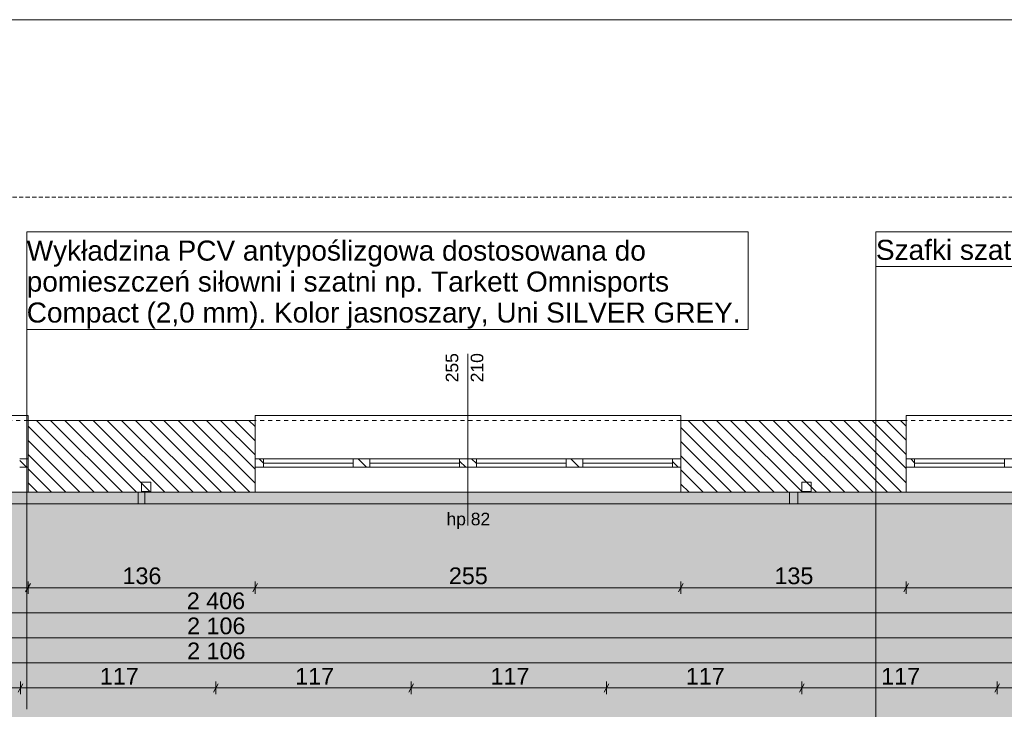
# Model space of a CAD drawing. Extents: x 180 to 6240, y 54 to 2910.
# Tile 12 of 17: x 2533 to 3713, y 2084 to 2910. Entities that reach past the tile are written whole.
import ezdxf
from ezdxf.xclip import XClip

# ---------------------------------------------------------------- set-up
doc = ezdxf.new("R2010")
doc.units = 0
doc.header["$MEASUREMENT"] = 0
doc.header["$XCLIPFRAME"] = 0
doc.linetypes.add('Przerywana', pattern=[48, 24, -24])
doc.linetypes.add('Przerywana długa', pattern=[78, 50, -28])
for name, color, linetype in [('280-A Dachy Powłoki', 7, 'Continuous'), ('300-W Płytki podłogi', 7, 'Continuous'), ('399-W Wymiary i opisy', 7, 'Continuous'), ('420-K Ściany', 7, 'Continuous'), ('422-K ściany etap 2', 7, 'Continuous'), ('440-K Słupy', 7, 'Continuous'), ('460-K Stropy - wymieniane warstwy', 7, 'Continuous'), ('810-G Ogólne', 7, 'Continuous'), ('820-G Rysunki Obrazki', 7, 'Continuous'), ('840-G Znaczniki ogólne', 7, 'Continuous')]:
    doc.layers.add(name, color=color, linetype=linetype)
doc.styles.add('STYL_AUTOMATYCZNY_2', font='arial.ttf')
doc.styles.add('STYL_AUTOMATYCZNY_3', font='arial.ttf')
pattern_1 = [(135, (4271.063, -7264.17), (8.485281, 8.485281), [])]

# ---------------------------------------------------------------- blocks, each defined once
blk = doc.blocks.new('*X2')
at = {"layer": '300-W Płytki podłogi', "linetype": 'Continuous', "lineweight": 25}
blk.add_hatch(color=150, dxfattribs=at).paths.add_polyline_path([(361.2, 903.8), (4372.1, 903.8), (4372.1, 1531.8), (5174.1, 1531.8), (5174.1, 2343.8), (425.2, 2343.8), (425.2, 2301.8), (361.2, 2301.8)])
blk = doc.blocks.new('Rysunek_1_1', base_point=(4271.1, -7264.2))
at = {"layer": '420-K Ściany', "linetype": 'Continuous', "lineweight": 13}
h = blk.add_hatch(dxfattribs=at)
h.set_pattern_fill('Ściany_istniejące_0001', color=8, style=0, pattern_type=2)
h.set_pattern_definition(pattern_1)
h.paths.add_polyline_path([(2543.2, 2429.8), (2543.2, 2343.8), (2815.2, 2343.8), (2815.2, 2429.8)])
h.paths.add_polyline_path([(2690.2, 2344.8), (2679.2, 2344.8), (2679.2, 2355.8), (2690.2, 2355.8)], flags=0)
h = blk.add_hatch(dxfattribs=at)
h.set_pattern_fill('Ściany_istniejące_0001', color=8, style=0, pattern_type=2)
h.set_pattern_definition(pattern_1)
h.paths.add_polyline_path([(3325.2, 2429.8), (3325.2, 2343.8), (3595.2, 2343.8), (3595.2, 2429.8)])
h.paths.add_polyline_path([(3481.2, 2344.8), (3470.2, 2344.8), (3470.2, 2355.8), (3481.2, 2355.8)], flags=0)
at = {"layer": '422-K ściany etap 2', "linetype": 'Continuous', "lineweight": 13}
h = blk.add_hatch(dxfattribs=at)
h.set_pattern_fill('Ściany_istniejące_0001', color=8, style=0, pattern_type=2)
h.set_pattern_definition(pattern_1)
h.paths.add_polyline_path([(2543.2, 2383.8), (2533.2, 2383.8), (2533.2, 2373.8), (2543.2, 2373.8)])
h = blk.add_hatch(dxfattribs=at)
h.set_pattern_fill('Ściany_istniejące_0001', color=8, style=0, pattern_type=2)
h.set_pattern_definition(pattern_1)
h.paths.add_polyline_path([(2815.2, 2373.8), (2825.2, 2373.8), (2825.2, 2383.8), (2815.2, 2383.8)])
h = blk.add_hatch(dxfattribs=at)
h.set_pattern_fill('Ściany_istniejące_0001', color=8, style=0, pattern_type=2)
h.set_pattern_definition(pattern_1)
h.paths.add_polyline_path([(2942.7, 2383.8), (2932.7, 2383.8), (2932.7, 2373.8), (2942.7, 2373.8)])
h = blk.add_hatch(dxfattribs=at)
h.set_pattern_fill('Ściany_istniejące_0001', color=8, style=0, pattern_type=2)
h.set_pattern_definition(pattern_1)
h.paths.add_polyline_path([(2942.7, 2373.8), (2952.7, 2373.8), (2952.7, 2383.8), (2942.7, 2383.8)])
h = blk.add_hatch(dxfattribs=at)
h.set_pattern_fill('Ściany_istniejące_0001', color=8, style=0, pattern_type=2)
h.set_pattern_definition(pattern_1)
h.paths.add_polyline_path([(3070.2, 2383.8), (3060.2, 2383.8), (3060.2, 2373.8), (3070.2, 2373.8)])
h = blk.add_hatch(dxfattribs=at)
h.set_pattern_fill('Ściany_istniejące_0001', color=8, style=0, pattern_type=2)
h.set_pattern_definition(pattern_1)
h.paths.add_polyline_path([(3070.2, 2373.8), (3080.2, 2373.8), (3080.2, 2383.8), (3070.2, 2383.8)])
h = blk.add_hatch(dxfattribs=at)
h.set_pattern_fill('Ściany_istniejące_0001', color=8, style=0, pattern_type=2)
h.set_pattern_definition(pattern_1)
h.paths.add_polyline_path([(3197.7, 2383.8), (3187.7, 2383.8), (3187.7, 2373.8), (3197.7, 2373.8)])
h = blk.add_hatch(dxfattribs=at)
h.set_pattern_fill('Ściany_istniejące_0001', color=8, style=0, pattern_type=2)
h.set_pattern_definition(pattern_1)
h.paths.add_polyline_path([(3197.7, 2373.8), (3207.7, 2373.8), (3207.7, 2383.8), (3197.7, 2383.8)])
h = blk.add_hatch(dxfattribs=at)
h.set_pattern_fill('Ściany_istniejące_0001', color=8, style=0, pattern_type=2)
h.set_pattern_definition(pattern_1)
h.paths.add_polyline_path([(3325.2, 2383.8), (3315.2, 2383.8), (3315.2, 2373.8), (3325.2, 2373.8)])
h = blk.add_hatch(dxfattribs=at)
h.set_pattern_fill('Ściany_istniejące_0001', color=8, style=0, pattern_type=2)
h.set_pattern_definition(pattern_1)
h.paths.add_polyline_path([(3595.2, 2373.8), (3605.2, 2373.8), (3605.2, 2383.8), (3595.2, 2383.8)])
at = {"layer": '440-K Słupy', "linetype": 'Continuous', "lineweight": 13}
h = blk.add_hatch(dxfattribs=at)
h.set_pattern_fill('Ściany_istniejące_0001', color=8, style=0, pattern_type=2)
h.set_pattern_definition(pattern_1)
h.paths.add_polyline_path([(2679.2, 2344.8), (2690.2, 2344.8), (2690.2, 2355.8), (2679.2, 2355.8)])
h = blk.add_hatch(dxfattribs=at)
h.set_pattern_fill('Ściany_istniejące_0001', color=8, style=0, pattern_type=2)
h.set_pattern_definition(pattern_1)
h.paths.add_polyline_path([(3470.2, 2344.8), (3481.2, 2344.8), (3481.2, 2355.8), (3470.2, 2355.8)])
at = {"layer": '280-A Dachy Powłoki', "color": 7, "linetype": 'Przerywana długa', "lineweight": 13, "ltscale": 0.2, "flags": 128}
blk.add_lwpolyline([(258.2, 2343.8), (4346.1, 2343.8)], dxfattribs=at)
at = {"layer": '300-W Płytki podłogi', "color": 150, "linetype": 'Continuous', "lineweight": 5, "ltscale": 0.2, "flags": 128}
blk.add_lwpolyline([(361.2, 903.8), (361.2, 2301.8), (425.2, 2301.8), (425.2, 2343.8), (5174.1, 2343.8), (5174.1, 1531.8), (4372.1, 1531.8), (4372.1, 903.8)], close=True, dxfattribs=at)
at = {"layer": '399-W Wymiary i opisy', "color": 154, "linetype": 'Continuous', "lineweight": 13, "ltscale": 0.2}
for p, q in [((2033.2, 2229.4), (2543.2, 2229.4)), ((2546, 2234.4), (2540.3, 2224.4)), ((2543.2, 2221.9), (2543.2, 2236.9)), ((2543.2, 2229.4), (2815.2, 2229.4)), ((2818, 2234.4), (2812.3, 2224.4)), ((2815.2, 2221.9), (2815.2, 2236.9)), ((2815.2, 2229.4), (3325.2, 2229.4)), ((3328, 2234.4), (3322.3, 2224.4)), ((3325.2, 2221.9), (3325.2, 2236.9)), ((3325.2, 2229.4), (3595.2, 2229.4)), ((3598, 2234.4), (3592.3, 2224.4)), ((3595.2, 2221.9), (3595.2, 2236.9)), ((3595.2, 2229.4), (4105.2, 2229.4)), ((361.2, 2199.4), (5174.1, 2199.4)), ((662.1, 2169.4), (4874.1, 2169.4)), ((662.1, 2139.4), (4874.1, 2139.4)), ((2536.9, 2114.4), (2531.2, 2104.4)), ((2534.1, 2101.9), (2534.1, 2116.9)), ((2770.9, 2114.4), (2765.2, 2104.4)), ((2768.1, 2101.9), (2768.1, 2116.9)), ((3004.9, 2114.4), (2999.2, 2104.4)), ((3002.1, 2101.9), (3002.1, 2116.9)), ((3238.9, 2114.4), (3233.2, 2104.4)), ((3236.1, 2101.9), (3236.1, 2116.9)), ((3472.9, 2114.4), (3467.2, 2104.4)), ((3470.1, 2101.9), (3470.1, 2116.9)), ((3706.9, 2114.4), (3701.2, 2104.4)), ((3704.1, 2101.9), (3704.1, 2116.9)), ((2300.1, 2109.4), (2534.1, 2109.4)), ((2534.1, 2109.4), (2768.1, 2109.4)), ((2768.1, 2109.4), (3002.1, 2109.4)), ((3002.1, 2109.4), (3236.1, 2109.4)), ((3236.1, 2109.4), (3470.1, 2109.4)), ((3470.1, 2109.4), (3704.1, 2109.4)), ((3704.1, 2109.4), (3938.1, 2109.4))]:
    blk.add_line(p, q, dxfattribs=at)
at = {"layer": '420-K Ściany', "color": 7, "linetype": 'Continuous', "lineweight": 13, "ltscale": 0.2, "flags": 128}
for points in [[(2815.2, 2429.8), (2543.2, 2429.8)], [(3595.2, 2429.8), (3325.2, 2429.8)], [(2543.2, 2343.8), (2815.2, 2343.8)], [(3325.2, 2343.8), (3595.2, 2343.8)]]:
    blk.add_lwpolyline(points, dxfattribs=at)
at = {"layer": '422-K ściany etap 2', "color": 7, "linetype": 'Continuous', "lineweight": 15, "ltscale": 0.2}
blk.add_line((3070.2, 2509.8), (3070.2, 2303.8), dxfattribs=at)
at = {"layer": '422-K ściany etap 2', "color": 7, "linetype": 'Continuous', "lineweight": 13, "ltscale": 0.2}
for p, q in [((2543.2, 2435.8), (2033.2, 2435.8)), ((2543.2, 2429.8), (2543.2, 2435.8)), ((2543.2, 2383.8), (2543.2, 2429.8)), ((2543.2, 2383.8), (2543.2, 2429.8)), ((3325.2, 2435.8), (2815.2, 2435.8)), ((2815.2, 2435.8), (2815.2, 2429.8)), ((2815.2, 2383.8), (2815.2, 2429.8)), ((2815.2, 2383.8), (2815.2, 2429.8)), ((3325.2, 2429.8), (3325.2, 2435.8)), ((3325.2, 2383.8), (3325.2, 2429.8)), ((3325.2, 2383.8), (3325.2, 2429.8)), ((4105.2, 2435.8), (3595.2, 2435.8)), ((3595.2, 2435.8), (3595.2, 2429.8)), ((3595.2, 2383.8), (3595.2, 2429.8)), ((3595.2, 2383.8), (3595.2, 2429.8)), ((2543.2, 2383.8), (2533.2, 2383.8)), ((2543.2, 2373.8), (2543.2, 2383.8)), ((2543.2, 2373.8), (2543.2, 2383.8)), ((2543.2, 2373.8), (2543.2, 2383.8)), ((2815.2, 2373.8), (2815.2, 2383.8)), ((2825.2, 2383.8), (2815.2, 2383.8)), ((2815.2, 2373.8), (2815.2, 2383.8)), ((2815.2, 2373.8), (2815.2, 2383.8)), ((2825.2, 2373.8), (2825.2, 2383.8)), ((2932.7, 2383.8), (2825.2, 2383.8)), ((2942.7, 2383.8), (2932.7, 2383.8)), ((2932.7, 2383.8), (2932.7, 2373.8)), ((2952.7, 2383.8), (2942.7, 2383.8)), ((2952.7, 2373.8), (2952.7, 2383.8)), ((3060.2, 2383.8), (2952.7, 2383.8)), ((3070.2, 2383.8), (3060.2, 2383.8)), ((3060.2, 2383.8), (3060.2, 2373.8)), ((3080.2, 2383.8), (3070.2, 2383.8)), ((3080.2, 2373.8), (3080.2, 2383.8)), ((3187.7, 2383.8), (3080.2, 2383.8)), ((3197.7, 2383.8), (3187.7, 2383.8)), ((3187.7, 2383.8), (3187.7, 2373.8)), ((3207.7, 2383.8), (3197.7, 2383.8)), ((3207.7, 2373.8), (3207.7, 2383.8)), ((3315.2, 2383.8), (3207.7, 2383.8)), ((3325.2, 2383.8), (3315.2, 2383.8)), ((3315.2, 2383.8), (3315.2, 2373.8)), ((3325.2, 2373.8), (3325.2, 2383.8)), ((3325.2, 2373.8), (3325.2, 2383.8)), ((3325.2, 2373.8), (3325.2, 2383.8)), ((3595.2, 2373.8), (3595.2, 2383.8)), ((3605.2, 2383.8), (3595.2, 2383.8)), ((3595.2, 2373.8), (3595.2, 2383.8)), ((3595.2, 2373.8), (3595.2, 2383.8)), ((3605.2, 2373.8), (3605.2, 2383.8)), ((3712.7, 2383.8), (3605.2, 2383.8)), ((3722.7, 2383.8), (3712.7, 2383.8)), ((3712.7, 2383.8), (3712.7, 2373.8)), ((2533.2, 2373.8), (2543.2, 2373.8)), ((2543.2, 2343.8), (2543.2, 2373.8)), ((2543.2, 2343.8), (2543.2, 2373.8)), ((2815.2, 2343.8), (2815.2, 2373.8)), ((2815.2, 2373.8), (2825.2, 2373.8)), ((2815.2, 2343.8), (2815.2, 2373.8)), ((2932.7, 2378.8), (2825.2, 2378.8)), ((2825.2, 2373.8), (2932.7, 2373.8)), ((2932.7, 2373.8), (2942.7, 2373.8)), ((2942.7, 2373.8), (2952.7, 2373.8)), ((3060.2, 2378.8), (2952.7, 2378.8)), ((2952.7, 2373.8), (3060.2, 2373.8)), ((3060.2, 2373.8), (3070.2, 2373.8)), ((3070.2, 2373.8), (3080.2, 2373.8)), ((3187.7, 2378.8), (3080.2, 2378.8)), ((3080.2, 2373.8), (3187.7, 2373.8)), ((3187.7, 2373.8), (3197.7, 2373.8)), ((3197.7, 2373.8), (3207.7, 2373.8)), ((3315.2, 2378.8), (3207.7, 2378.8)), ((3207.7, 2373.8), (3315.2, 2373.8)), ((3315.2, 2373.8), (3325.2, 2373.8)), ((3325.2, 2343.8), (3325.2, 2373.8)), ((3325.2, 2343.8), (3325.2, 2373.8)), ((3595.2, 2343.8), (3595.2, 2373.8)), ((3595.2, 2373.8), (3605.2, 2373.8)), ((3595.2, 2343.8), (3595.2, 2373.8)), ((3712.7, 2378.8), (3605.2, 2378.8)), ((3605.2, 2373.8), (3712.7, 2373.8)), ((3712.7, 2373.8), (3722.7, 2373.8)), ((2543.2, 2343.8), (2683.2, 2343.8)), ((2543.2, 2343.8), (2683.2, 2343.8)), ((2815.2, 2343.8), (2675.2, 2343.8)), ((2675.2, 2329.8), (2675.2, 2343.8)), ((2815.2, 2343.8), (2675.2, 2343.8)), ((2683.2, 2343.8), (2683.2, 2329.8)), ((3325.2, 2343.8), (3465.2, 2343.8)), ((3325.2, 2343.8), (3465.2, 2343.8)), ((3595.2, 2343.8), (3455.2, 2343.8)), ((3455.2, 2329.8), (3455.2, 2343.8)), ((3595.2, 2343.8), (3455.2, 2343.8)), ((3465.2, 2343.8), (3465.2, 2329.8)), ((2683.2, 2329.8), (1893.2, 2329.8)), ((3465.2, 2329.8), (2675.2, 2329.8)), ((4245.2, 2329.8), (3455.2, 2329.8))]:
    blk.add_line(p, q, dxfattribs=at)
at = {"layer": '422-K ściany etap 2', "color": 7, "linetype": 'Przerywana', "lineweight": 13, "ltscale": 0.2}
for p, q in [((2543.2, 2429.8), (2033.2, 2429.8)), ((3325.2, 2429.8), (2815.2, 2429.8)), ((4105.2, 2429.8), (3595.2, 2429.8)), ((2543.2, 2343.8), (2033.2, 2343.8)), ((3325.2, 2343.8), (2815.2, 2343.8)), ((4105.2, 2343.8), (3595.2, 2343.8))]:
    blk.add_line(p, q, dxfattribs=at)
at = {"layer": '440-K Słupy', "color": 7, "linetype": 'Continuous', "lineweight": 13, "ltscale": 0.2, "flags": 128}
for points in [[(2679.2, 2344.8), (2690.2, 2344.8), (2690.2, 2355.8), (2679.2, 2355.8)], [(3470.2, 2344.8), (3481.2, 2344.8), (3481.2, 2355.8), (3470.2, 2355.8)]]:
    blk.add_lwpolyline(points, close=True, dxfattribs=at)
at = {"layer": '460-K Stropy - wymieniane warstwy', "color": 94, "linetype": 'Continuous', "lineweight": 0, "ltscale": 0.2, "flags": 128}
blk.add_lwpolyline([(361.2, 903.8), (4372.1, 903.8), (4372.1, 1531.8), (5174.1, 1531.8), (5174.1, 2343.8), (4489.1, 2343.8), (361.2, 2343.8)], close=True, dxfattribs=at)
at = {"layer": '820-G Rysunki Obrazki', "color": 154, "linetype": 'Continuous', "lineweight": 13, "ltscale": 0.2}
for p, q in [((3405.7, 2655.8), (2541.6, 2655.8)), ((2541.6, 2655.8), (2541.6, 2538.6)), ((3405.7, 2538.6), (3405.7, 2655.8)), ((3879.9, 2655.8), (3558.9, 2655.8)), ((3558.9, 2655.8), (3558.9, 2614.1)), ((3558.9, 2614.1), (3879.9, 2614.1)), ((3558.9, 2007.2), (3558.9, 2614.1)), ((3558.9, 2614.1), (3879.9, 2614.1)), ((2541.6, 2538.6), (3405.7, 2538.6)), ((2541.6, 2083.7), (2541.6, 2538.6)), ((2541.6, 2538.6), (3405.7, 2538.6))]:
    blk.add_line(p, q, dxfattribs=at)
at = {"color": 7, "linetype": 'Continuous', "lineweight": 13, "ltscale": 0.2}
blk.add_blockref('*X2', (0, 0), dxfattribs=at)
at = {"layer": '399-W Wymiary i opisy', "color": 154, "linetype": 'Continuous', "lineweight": 13, "char_height": 20, "attachment_point": 7, "style": 'STYL_AUTOMATYCZNY_2'}
for s, insert, width in [('\\A1;{\\pql;\\fArial|b0|i0|c238|p0;\\W1.000000;136}', (2656.3, 2233.4), 45.763), ('\\A1;{\\pql;\\fArial|b0|i0|c238|p0;\\W1.000000;255}', (3047.3, 2233.4), 45.763), ('\\A1;{\\pql;\\fArial|b0|i0|c238|p0;\\W1.000000;135}', (3437.3, 2233.4), 45.763), ('\\A1;{\\pql;\\fArial|b0|i0|c238|p0;\\W1.000000;2\xa0406}', (2733.3, 2203.4), 68.638), ('\\A1;{\\pql;\\fArial|b0|i0|c238|p0;\\W1.000000;2\xa0106}', (2733.7, 2173.4), 68.638), ('\\A1;{\\pql;\\fArial|b0|i0|c238|p0;\\W1.000000;2\xa0106}', (2733.7, 2143.4), 68.638), ('\\A1;{\\pql;\\fArial|b0|i0|c238|p0;\\W1.000000;117}', (2629.2, 2113.4), 43.728), ('\\A1;{\\pql;\\fArial|b0|i0|c238|p0;\\W1.000000;117}', (2863.2, 2113.4), 43.728), ('\\A1;{\\pql;\\fArial|b0|i0|c238|p0;\\W1.000000;117}', (3097.2, 2113.4), 43.728), ('\\A1;{\\pql;\\fArial|b0|i0|c238|p0;\\W1.000000;117}', (3331.2, 2113.4), 43.728), ('\\A1;{\\pql;\\fArial|b0|i0|c238|p0;\\W1.000000;117}', (3565.2, 2113.4), 43.728)]:
    blk.add_mtext(s, dxfattribs=dict(at, insert=insert, width=width))
at = {"layer": '422-K ściany etap 2', "color": 7, "linetype": 'Continuous', "lineweight": 5, "char_height": 15, "attachment_point": 7, "rotation": 90, "style": 'STYL_AUTOMATYCZNY_3'}
for s, insert in [('\\A1;{\\pql;\\pt0;\\fArial|b0|i0|c238|p0;\\W1.000000;255\\fArial|b0|i0|c238|p0;\\W1.000000;\\A1{\\H.66x;\\S^  ;}\\fArial|b0|i0|c238|p0;\\W1.000000;\\fArial|b0|i0|c238|p0;\\W1.000000;}', (3062.9, 2475.5)), ('\\A1;{\\pql;\\pt0;\\fArial|b0|i0|c238|p0;\\W1.000000;210\\fArial|b0|i0|c238|p0;\\W1.000000;\\A1{\\H.66x;\\S^  ;}\\fArial|b0|i0|c238|p0;\\W1.000000;\\fArial|b0|i0|c238|p0;\\W1.000000;}', (3092.9, 2475.5))]:
    blk.add_mtext(s, dxfattribs=dict(at, insert=insert))
at = {"layer": '422-K ściany etap 2', "color": 7, "linetype": 'Continuous', "lineweight": 5, "insert": (3044.4, 2299.7), "char_height": 15, "attachment_point": 7, "style": 'STYL_AUTOMATYCZNY_3'}
blk.add_mtext('\\A1;{\\pql;\\pt0;\\fArial|b0|i0|c238|p0;\\W1.000000;hp 82\\fArial|b0|i0|c238|p0;\\W1.000000;\\A1{\\H.66x;\\S^  ;}\\fArial|b0|i0|c238|p0;\\W1.000000;\\fArial|b0|i0|c238|p0;\\W1.000000;}', dxfattribs=at)
at = {"layer": '820-G Rysunki Obrazki', "color": 154, "linetype": 'Continuous', "lineweight": 13, "insert": (2541.6, 2539.9), "char_height": 24, "width": 860.173, "attachment_point": 7, "line_spacing_factor": 0.927174, "style": 'STYL_AUTOMATYCZNY_3'}
blk.add_mtext('\\A1;{\\pql;\\fArial|b0|i0|c238|p0;\\W1.000000;Wykładzina PCV antypoślizgowa dostosowana do pomieszczeń siłowni i szatni\\fArial|b0|i0|c238|p0;\\W1.000000; np. Tarkett Omnisports Compact (2,0 mm).\\fArial|b0|i0|c238|p0;\\W1.000000; Kolor jasno\\fArial|b0|i0|c238|p0;\\W1.000000;szary, Uni SILVER GREY. }', dxfattribs=at)
at = {"layer": '820-G Rysunki Obrazki', "color": 154, "linetype": 'Continuous', "lineweight": 13, "insert": (3558.9, 2621.9), "char_height": 24, "attachment_point": 7, "style": 'STYL_AUTOMATYCZNY_3'}
blk.add_mtext('\\A1;{\\pql;\\fArial|b0|i0|c238|p0;\\W1.000000;Szafki szatniowe}', dxfattribs=at)
at = {"layer": '820-G Rysunki Obrazki', "color": 154, "linetype": 'Continuous', "lineweight": 13, "insert": (1791.2, 2494), "char_height": 24, "attachment_point": 7, "line_spacing_factor": 0.932798, "style": 'STYL_AUTOMATYCZNY_3'}
blk.add_mtext('\\A1;{\\pql;\\fArial|b0|i0|c238|p0;\\W1.000000;Ścianę istniejącą odczyścić, naprawić ubytki, \\P\\pql;\\fArial|b0|i0|c238|p0;\\W1.000000;zagruntować, pomalować farbą - kolor - biały.\\fArial|b0|i0|c238|p0;\\W1.000000; \\P\\pql;\\fArial|b0|i0|c238|p0;\\W1.000000;Planowane prace według projektu robót \\P\\pql;\\fArial|b0|i0|c238|p0;\\W1.000000;budowlanych tej części obiektu.}', dxfattribs=at)

msp = doc.modelspace()

# ---------------------------------------------------------------- linework, layer by layer
at = {"layer": '810-G Ogólne', "color": 7, "linetype": 'Continuous', "lineweight": 13, "ltscale": 0.1}
msp.add_line((5490, 2910), (180, 2910), dxfattribs=at)
at = {"layer": '840-G Znaczniki ogólne', "color": 8, "linetype": 'Przerywana długa', "lineweight": 13, "ltscale": 0.1}
msp.add_lwpolyline([(239.3, 2697.2), (5076, 2697.2), (5076, 2429.8), (5298, 2429.8), (5298, 298), (239.3, 298)], close=True, dxfattribs=at)

# ---------------------------------------------------------------- block references
at = {"layer": '820-G Rysunki Obrazki', "color": 7, "linetype": 'Continuous', "lineweight": 13, "ltscale": 0.1}
ref = msp.add_blockref('Rysunek_1_1', (4271.1, -7264.2), dxfattribs=at)
XClip(ref).set_block_clipping_path([(239.3222180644, 297.9939572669), (5297.9618786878, 297.9939572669), (5297.9618786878, 2429.8300772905), (5076.0038870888, 2429.8300772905), (5076.0038870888, 2697.1691597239), (239.3222180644, 2697.1691597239)])

doc.saveas('drawing.dxf')
